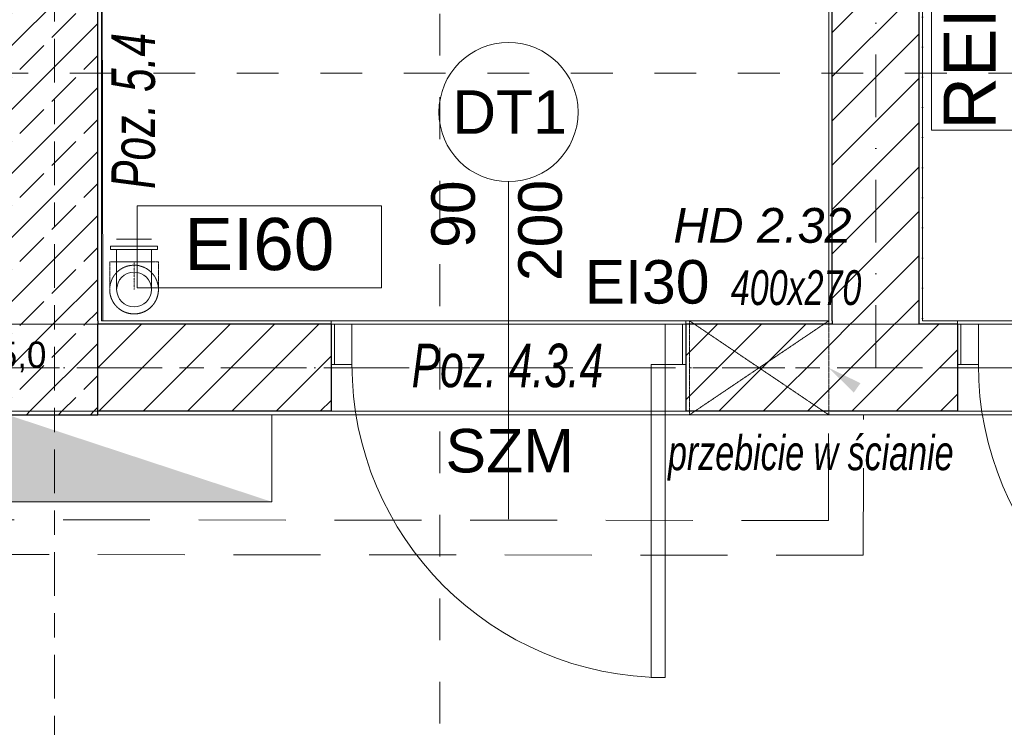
# Model space of a CAD drawing. Header units: millimetres. Extents: x -52968 to 399385, y -141133 to 110561.
# Tile 138 of 146: x 77905 to 80735, y -108476 to -106442. Entities that reach past the tile are written whole.
import ezdxf

# ---------------------------------------------------------------- set-up
doc = ezdxf.new("R2010")
doc.units = ezdxf.units.MM
for name, pattern in [('SIM-Wegliniec-21.07.2025-Parter$0$DASHDOT', [1, 0.5, -0.25, 0, -0.25]), ('SIM-Wegliniec-21.07.2025-Parter$0$DASHED', [0.75, 0.5, -0.25]), ('SIM-Wegliniec-21.07.2025-Parter$0$Kropki i Kreski', [360, 180, -90, 0, -90]), ('SIM-Wegliniec-21.07.2025-Parter$0$Przerywana', [240, 120, -120]), ('SIM-Wegliniec-21.07.2025-Parter$0$Przerywana długa', [390, 250, -140]), ('SIM-Wegliniec-21.07.2025-Parter$0$Przerywana podwójnie', [295, 125, -50, 70, -50])]:
    doc.linetypes.add(name, pattern=pattern)
doc.layers.add('_xref', color=250, linetype='Continuous')
for name, color, linetype, lineweight in [('SIM-Wegliniec-21.07.2025-Parter$0$A-Przekroje-PB_Nr_pióra__5', 250, 'Continuous', 0), ('SIM-Wegliniec-21.07.2025-Parter$0$A-Przekroje_Nr_pióra__5', 250, 'Continuous', 0), ('SIM-Wegliniec-21.07.2025-Parter$0$Nowe_--EL_przebicia_Nr_pióra__1', 250, 'Continuous', 0), ('SIM-Wegliniec-21.07.2025-Parter$0$Nowe_--EL_przebicia_Nr_pióra__60', 250, 'Continuous', 0), ('SIM-Wegliniec-21.07.2025-Parter$0$Nowe_--EL_tablice_Nr_pióra__60', 250, 'Continuous', 0), ('SIM-Wegliniec-21.07.2025-Parter$0$Nowe_A-Belki-Wieniec_Nr_pióra__69', 250, 'Continuous', 0), ('SIM-Wegliniec-21.07.2025-Parter$0$Nowe_A-Belki-Wieniec_Nr_pióra__90', 250, 'Continuous', 0), ('SIM-Wegliniec-21.07.2025-Parter$0$Nowe_A-Konstrukcja Opis_Nr_pióra__58', 250, 'Continuous', 0), ('SIM-Wegliniec-21.07.2025-Parter$0$Nowe_A-Obudowa Kabli_Nr_pióra__11', 250, 'Continuous', 0), ('SIM-Wegliniec-21.07.2025-Parter$0$Nowe_A-Osi_Nr_pióra__20', 250, 'Continuous', 0), ('SIM-Wegliniec-21.07.2025-Parter$0$Nowe_A-Posadzki_Nr_pióra__89', 250, 'Continuous', 0), ('SIM-Wegliniec-21.07.2025-Parter$0$Nowe_A-PPOŻ_Nr_pióra__20', 250, 'Continuous', 0), ('SIM-Wegliniec-21.07.2025-Parter$0$Nowe_A-Przebicia_Nr_pióra__1', 250, 'Continuous', 0), ('SIM-Wegliniec-21.07.2025-Parter$0$Nowe_A-Strefy-Parter_Nr_pióra__94', 250, 'Continuous', 0), ('SIM-Wegliniec-21.07.2025-Parter$0$Nowe_A-Ściany-Konstrukcyjne', 250, 'Continuous', 0), ('SIM-Wegliniec-21.07.2025-Parter$0$Nowe_A-Ściany-Konstrukcyjne_Nr_pióra__27', 250, 'Continuous', 0), ('SIM-Wegliniec-21.07.2025-Parter$0$Nowe_A-Ściany-Konstrukcyjne_Nr_pióra__47', 250, 'Continuous', 0), ('SIM-Wegliniec-21.07.2025-Parter$0$Nowe_A-Ściany-Wewnętrzne', 250, 'Continuous', 0), ('SIM-Wegliniec-21.07.2025-Parter$0$Nowe_A-Ściany-Wewnętrzne_Nr_pióra__27', 250, 'Continuous', 0), ('SIM-Wegliniec-21.07.2025-Parter$0$Nowe_A-Ściany-Wewnętrzne_Nr_pióra__47', 250, 'Continuous', 0), ('SIM-Wegliniec-21.07.2025-Parter$0$Nowe_Drzwi Archicad_Nr_pióra__23', 250, 'Continuous', 0), ('SIM-Wegliniec-21.07.2025-Parter$0$Nowe_Drzwi Archicad_Nr_pióra__27', 250, 'Continuous', 0), ('SIM-Wegliniec-21.07.2025-Parter$0$Nowe_Drzwi Archicad_Nr_pióra__3', 250, 'Continuous', 0), ('SIM-Wegliniec-21.07.2025-Parter$0$Nowe_Drzwi Archicad_Nr_pióra__47', 250, 'Continuous', 0), ('SIM-Wegliniec-21.07.2025-Parter$0$Nowe_FLUID-Wt-INS_Nr_pióra__170', 250, 'Continuous', 0), ('SIM-Wegliniec-21.07.2025-Parter$0$Nowe_FLUID-Wt-SYM_Nr_pióra__170', 250, 'Continuous', 0), ('SIM-Wegliniec-21.07.2025-Parter$0$Nowe_FLUID-Wt_Nr_pióra__170', 250, 'Continuous', 0), ('SIM-Wegliniec-21.07.2025-Parter$0$Nowe_Metryczki pomieszczeń Archicada_Nr_pióra__6', 250, 'Continuous', 0), ('SIM-Wegliniec-21.07.2025-Parter$0$Nowe_Znaczniki drzwi Archicada_Nr_pióra__2', 250, 'Continuous', 0), ('SIM-Wegliniec-21.07.2025-Parter$0$Nowe_Znaczniki drzwi Archicada_Nr_pióra__45', 250, 'Continuous', 0), ('SIM-Wegliniec-21.07.2025-Parter$0$Nowe_Znaczniki drzwi Archicada_Nr_pióra__7', 250, 'Continuous', 0)]:
    doc.layers.add(name, color=color, linetype=linetype, lineweight=lineweight)
doc.styles.add('SIM-Wegliniec-21.07.2025-Parter$0$MtXpl_Arial', font='txt', dxfattribs={"height": 0.2})
doc.styles.add('SIM-Wegliniec-21.07.2025-Parter$0$STYL_AUTOMATYCZNY_1', font='arial.ttf')
doc.styles.add('SIM-Wegliniec-21.07.2025-Parter$0$STYL_AUTOMATYCZNY_2', font='arial.ttf')
doc.styles.add('SIM-Wegliniec-21.07.2025-Parter$0$STYL_AUTOMATYCZNY_3', font='arial.ttf')
doc.styles.add('SIM-Wegliniec-21.07.2025-Parter$0$STYL_AUTOMATYCZNY_6', font='arial.ttf', dxfattribs={"width": 0.7})
pattern_1 = [(0, (0, 0), (0, 86.60254), [0, -50]), (0, (25, 43.3), (0, 86.60254), [0, -50])]
pattern_2 = [(45, (0, 0), (-63.63961, 63.63961), [])]
pattern_3 = [(45, (0, 0), (-91.92388, 91.92388), []), (45, (-45.96, 45.96), (-91.92388, 91.92388), [97.5, -32.5])]

# ---------------------------------------------------------------- blocks, each defined once
blk = doc.blocks.new('SIM-Wegliniec-21.07.2025-Parter')
at = {"layer": 'SIM-Wegliniec-21.07.2025-Parter$0$Nowe_--EL_przebicia_Nr_pióra__1', "linetype": 'Continuous', "lineweight": 13}
blk.add_hatch(color=256, dxfattribs=at).paths.add_polyline_path([(80302.1, -107513.9), (80230.1, -107442.6), (80321.4, -107486.7)])
at = {"layer": 'SIM-Wegliniec-21.07.2025-Parter$0$Nowe_--EL_tablice_Nr_pióra__60', "linetype": 'Continuous', "lineweight": 13}
blk.add_hatch(color=256, dxfattribs=at).paths.add_polyline_path([(78170.1, -107827.6), (78629.6, -107827.6), (77870.1, -107577.6), (77870.1, -107827.6), (77780.6, -107827.6)])
at = {"layer": 'SIM-Wegliniec-21.07.2025-Parter$0$Nowe_A-Ściany-Konstrukcyjne', "linetype": 'Continuous', "lineweight": 0}
h = blk.add_hatch(dxfattribs=at)
h.set_pattern_fill('Beton_zbrojony', color=256, style=0, pattern_type=2)
h.set_pattern_definition(pattern_3)
h.paths.add_polyline_path([(78130.1, -107317.6), (78130.1, -105307.6), (77880.1, -105307.6), (77880.1, -107317.6)])
at = {"layer": 'SIM-Wegliniec-21.07.2025-Parter$0$Nowe_A-Ściany-Konstrukcyjne', "linetype": 'Continuous', "lineweight": 0, "true_color": 0x000000}
h = blk.add_hatch(dxfattribs=at)
h.set_pattern_fill('Tynk', color=18, style=0, pattern_type=2)
h.set_pattern_definition(pattern_1)
h.paths.add_polyline_path([(78140.1, -107307.6), (78140.1, -105307.6), (78130.1, -105307.6), (78130.1, -107307.6)])
at = {"layer": 'SIM-Wegliniec-21.07.2025-Parter$0$Nowe_A-Ściany-Konstrukcyjne', "linetype": 'Continuous', "lineweight": 0}
h = blk.add_hatch(dxfattribs=at)
h.set_pattern_fill('Beton_zbrojony', color=256, style=0, pattern_type=2)
h.set_pattern_definition(pattern_3)
h.paths.add_polyline_path([(78130.1, -107317.6), (77880.1, -107567.6), (78130.1, -107567.6)])
h = blk.add_hatch(dxfattribs=at)
h.set_pattern_fill('Beton_zbrojony', color=256, style=0, pattern_type=2)
h.set_pattern_definition(pattern_3)
h.paths.add_polyline_path([(78130.1, -107317.6), (77880.1, -107317.6), (77880.1, -107567.6)])
h = blk.add_hatch(dxfattribs=at)
h.set_pattern_fill('Beton_zbrojony', color=256, style=0, pattern_type=2)
h.set_pattern_definition(pattern_3)
h.paths.add_polyline_path([(77880.1, -107577.6), (78130.1, -107577.6), (78130.1, -107567.6), (77880.1, -107567.6)])
at = {"layer": 'SIM-Wegliniec-21.07.2025-Parter$0$Nowe_A-Ściany-Wewnętrzne', "linetype": 'Continuous', "lineweight": 0}
h = blk.add_hatch(dxfattribs=at)
h.set_pattern_fill('Tynk', color=256, style=0, pattern_type=2)
h.set_pattern_definition(pattern_1)
h.paths.add_polyline_path([(80490.1, -105037.6), (80490.1, -107307.6), (80500.1, -107307.6), (80500.1, -105037.6)])
at = {"layer": 'SIM-Wegliniec-21.07.2025-Parter$0$Nowe_A-Ściany-Wewnętrzne', "linetype": 'Continuous', "lineweight": 0, "true_color": 0x000000}
h = blk.add_hatch(dxfattribs=at)
h.set_pattern_fill('Tynk', color=18, style=0, pattern_type=2)
h.set_pattern_definition(pattern_1)
h.paths.add_polyline_path([(80230.1, -105307.6), (80230.1, -107307.6), (80240.1, -107307.6), (80240.1, -105307.6)])
at = {"layer": 'SIM-Wegliniec-21.07.2025-Parter$0$Nowe_A-Ściany-Wewnętrzne', "linetype": 'Continuous', "lineweight": 0}
h = blk.add_hatch(dxfattribs=at)
h.set_pattern_fill('Bloczki_ceramiczne', color=256, style=0, pattern_type=2)
h.set_pattern_definition(pattern_2)
h.paths.add_polyline_path([(80240.1, -105297.6), (80240.1, -107307.6), (80490.1, -107307.6), (80490.1, -105297.6)])
at = {"layer": 'SIM-Wegliniec-21.07.2025-Parter$0$Nowe_A-Ściany-Wewnętrzne', "linetype": 'Continuous', "lineweight": 0, "true_color": 0x000000}
h = blk.add_hatch(dxfattribs=at)
h.set_pattern_fill('Tynk', color=18, style=0, pattern_type=2)
h.set_pattern_definition(pattern_1)
h.paths.add_polyline_path([(78140.1, -107307.6), (78130.1, -107307.6), (78130.1, -107317.6)])
h = blk.add_hatch(dxfattribs=at)
h.set_pattern_fill('Tynk', color=18, style=0, pattern_type=2)
h.set_pattern_definition(pattern_1)
h.paths.add_polyline_path([(78140.1, -107307.6), (78130.1, -107317.6), (78140.1, -107317.6)])
at = {"layer": 'SIM-Wegliniec-21.07.2025-Parter$0$Nowe_A-Ściany-Wewnętrzne', "linetype": 'Continuous', "lineweight": 0}
h = blk.add_hatch(dxfattribs=at)
h.set_pattern_fill('Bloczki_ceramiczne', color=256, style=0, pattern_type=2)
h.set_pattern_definition(pattern_2)
h.paths.add_polyline_path([(78130.1, -107567.6), (78800, -107567.6), (78800, -107317.6), (78130.1, -107317.6)])
at = {"layer": 'SIM-Wegliniec-21.07.2025-Parter$0$Nowe_A-Ściany-Wewnętrzne', "linetype": 'Continuous', "lineweight": 0, "true_color": 0x000000}
h = blk.add_hatch(dxfattribs=at)
h.set_pattern_fill('Tynk', color=18, style=0, pattern_type=2)
h.set_pattern_definition(pattern_1)
h.paths.add_polyline_path([(78140.1, -107307.6), (78140.1, -107317.6), (78800, -107317.6), (78800, -107307.6)])
h = blk.add_hatch(dxfattribs=at)
h.set_pattern_fill('Tynk', color=18, style=0, pattern_type=2)
h.set_pattern_definition(pattern_1)
h.paths.add_polyline_path([(79820, -107317.6), (80230.1, -107317.6), (80230.1, -107307.6), (79820, -107307.6)])
at = {"layer": 'SIM-Wegliniec-21.07.2025-Parter$0$Nowe_A-Ściany-Wewnętrzne', "linetype": 'Continuous', "lineweight": 0}
h = blk.add_hatch(dxfattribs=at)
h.set_pattern_fill('Bloczki_ceramiczne', color=256, style=0, pattern_type=2)
h.set_pattern_definition(pattern_2)
h.paths.add_polyline_path([(79820, -107567.6), (80240.1, -107567.6), (80240.1, -107317.6), (79820, -107317.6)])
at = {"layer": 'SIM-Wegliniec-21.07.2025-Parter$0$Nowe_A-Ściany-Wewnętrzne', "linetype": 'Continuous', "lineweight": 0, "true_color": 0x000000}
h = blk.add_hatch(dxfattribs=at)
h.set_pattern_fill('Tynk', color=18, style=0, pattern_type=2)
h.set_pattern_definition(pattern_1)
h.paths.add_polyline_path([(80230.1, -107317.6), (80240.1, -107317.6), (80240.1, -107307.6), (80230.1, -107307.6)])
at = {"layer": 'SIM-Wegliniec-21.07.2025-Parter$0$Nowe_A-Ściany-Wewnętrzne', "linetype": 'Continuous', "lineweight": 0}
h = blk.add_hatch(dxfattribs=at)
h.set_pattern_fill('Bloczki_ceramiczne', color=256, style=0, pattern_type=2)
h.set_pattern_definition(pattern_2)
h.paths.add_polyline_path([(80240.1, -107317.6), (80490.1, -107317.6), (80490.1, -107307.6), (80240.1, -107307.6)])
h = blk.add_hatch(dxfattribs=at)
h.set_pattern_fill('Bloczki_ceramiczne', color=256, style=0, pattern_type=2)
h.set_pattern_definition(pattern_2)
h.paths.add_polyline_path([(80240.1, -107567.6), (80490.1, -107567.6), (80490.1, -107317.6), (80240.1, -107317.6)])
at = {"layer": 'SIM-Wegliniec-21.07.2025-Parter$0$Nowe_A-Ściany-Wewnętrzne', "linetype": 'Continuous', "lineweight": 0, "true_color": 0x000000}
h = blk.add_hatch(dxfattribs=at)
h.set_pattern_fill('Tynk', color=18, style=0, pattern_type=2)
h.set_pattern_definition(pattern_1)
h.paths.add_polyline_path([(80490.1, -107317.6), (80500.1, -107317.6), (80500.1, -107307.6), (80490.1, -107307.6)])
at = {"layer": 'SIM-Wegliniec-21.07.2025-Parter$0$Nowe_A-Ściany-Wewnętrzne', "linetype": 'Continuous', "lineweight": 0}
h = blk.add_hatch(dxfattribs=at)
h.set_pattern_fill('Bloczki_ceramiczne', color=256, style=0, pattern_type=2)
h.set_pattern_definition(pattern_2)
h.paths.add_polyline_path([(80490.1, -107317.6), (80490.1, -107567.6), (80600.1, -107567.6), (80600.1, -107317.6)])
at = {"layer": 'SIM-Wegliniec-21.07.2025-Parter$0$Nowe_A-Ściany-Wewnętrzne', "linetype": 'Continuous', "lineweight": 0, "true_color": 0x000000}
h = blk.add_hatch(dxfattribs=at)
h.set_pattern_fill('Tynk', color=18, style=0, pattern_type=2)
h.set_pattern_definition(pattern_1)
h.paths.add_polyline_path([(80500.1, -107307.6), (80500.1, -107317.6), (80600.1, -107317.6), (80600.1, -107307.6)])
h = blk.add_hatch(dxfattribs=at)
h.set_pattern_fill('Tynk', color=18, style=0, pattern_type=2)
h.set_pattern_definition(pattern_1)
h.paths.add_polyline_path([(78130.1, -107567.6), (78130.1, -107577.6), (78800, -107577.6), (78800, -107567.6)])
h = blk.add_hatch(dxfattribs=at)
h.set_pattern_fill('Tynk', color=18, style=0, pattern_type=2)
h.set_pattern_definition(pattern_1)
h.paths.add_polyline_path([(79820, -107577.6), (80600.1, -107577.6), (80600.1, -107567.6), (79820, -107567.6)])
at = {"layer": 'SIM-Wegliniec-21.07.2025-Parter$0$A-Przekroje-PB_Nr_pióra__5', "linetype": 'SIM-Wegliniec-21.07.2025-Parter$0$Przerywana', "lineweight": 13}
blk.add_line((62449.3, -106596.2), (93776.2, -106596.2), dxfattribs=at)
at = {"layer": 'SIM-Wegliniec-21.07.2025-Parter$0$A-Przekroje_Nr_pióra__5', "linetype": 'SIM-Wegliniec-21.07.2025-Parter$0$Przerywana', "lineweight": 13}
blk.add_line((79112.8, -97065.2), (79112.8, -119875.2), dxfattribs=at)
at = {"layer": 'SIM-Wegliniec-21.07.2025-Parter$0$Nowe_--EL_przebicia_Nr_pióra__60', "linetype": 'SIM-Wegliniec-21.07.2025-Parter$0$DASHED', "lineweight": 13}
for points in [[(79830.1, -107307.6), (80230.1, -107577.6)], [(79830.1, -107577.6), (80230.1, -107307.6)]]:
    blk.add_lwpolyline(points, dxfattribs=at)
blk.add_lwpolyline([(80230.1, -107307.6), (79830.1, -107307.6), (79830.1, -107577.6), (80230.1, -107577.6)], close=True, dxfattribs=at)
at = {"layer": 'SIM-Wegliniec-21.07.2025-Parter$0$Nowe_--EL_tablice_Nr_pióra__60', "linetype": 'Continuous', "lineweight": 13}
blk.add_lwpolyline([(77870.1, -107577.6), (78629.6, -107577.6), (78629.6, -107827.6), (77870.1, -107827.6)], close=True, dxfattribs=at)
at = {"layer": 'SIM-Wegliniec-21.07.2025-Parter$0$Nowe_A-Belki-Wieniec_Nr_pióra__69', "linetype": 'SIM-Wegliniec-21.07.2025-Parter$0$Kropki i Kreski', "lineweight": 13}
for p, q in [((80365.1, -107442.6), (80365.1, -99042.6)), ((85505.1, -107442.6), (70505.1, -107442.6))]:
    blk.add_line(p, q, dxfattribs=at)
at = {"layer": 'SIM-Wegliniec-21.07.2025-Parter$0$Nowe_A-Belki-Wieniec_Nr_pióra__90', "linetype": 'SIM-Wegliniec-21.07.2025-Parter$0$Przerywana długa', "lineweight": 13}
for p, q in [((80240.1, -107317.6), (80240.1, -99167.6)), ((80490.1, -107317.6), (80490.1, -99167.6)), ((80240.1, -107317.6), (72130.1, -107317.6)), ((83880.1, -107317.6), (80490.1, -107317.6)), ((85380.1, -107567.6), (70630.1, -107567.6))]:
    blk.add_line(p, q, dxfattribs=at)
at = {"layer": 'SIM-Wegliniec-21.07.2025-Parter$0$Nowe_A-Obudowa Kabli_Nr_pióra__11', "linetype": 'SIM-Wegliniec-21.07.2025-Parter$0$Przerywana długa', "lineweight": 13}
for p, q in [((80229.7, -107881.3), (80229.9, -107577.6)), ((80329.6, -107981.3), (80329.9, -107577.6)), ((80229.7, -107881.3), (76150, -107877.9)), ((80329.6, -107981.3), (76050, -107977.8))]:
    blk.add_line(p, q, dxfattribs=at)
at = {"layer": 'SIM-Wegliniec-21.07.2025-Parter$0$Nowe_A-Osi_Nr_pióra__20', "linetype": 'SIM-Wegliniec-21.07.2025-Parter$0$Przerywana podwójnie', "lineweight": 13}
for p, q in [((78005.1, -95582.5), (78005.1, -117792.3)), ((63144.7, -107442.6), (90961.9, -107442.6))]:
    blk.add_line(p, q, dxfattribs=at)
at = {"layer": 'SIM-Wegliniec-21.07.2025-Parter$0$Nowe_A-Posadzki_Nr_pióra__89', "linetype": 'Continuous', "lineweight": 13, "flags": 128}
for points in [[(72130.1, -107317.6), (83880.1, -107317.6), (83880.1, -99177.6), (72130.1, -99177.6)], [(70630.1, -109417.6), (85380.1, -109417.6), (85380.1, -107567.6), (70630.1, -107567.6)]]:
    blk.add_lwpolyline(points, close=True, dxfattribs=at)
at = {"layer": 'SIM-Wegliniec-21.07.2025-Parter$0$Nowe_A-PPOŻ_Nr_pióra__20', "linetype": 'Continuous', "lineweight": 13, "flags": 128}
for points in [[(80525.6, -106759.6), (80525.6, -106058.3), (80761.3, -106058.3), (80761.3, -106759.6)], [(78243.3, -106977.4), (78944.5, -106977.4), (78944.5, -107213.1), (78243.3, -107213.1)]]:
    blk.add_lwpolyline(points, close=True, dxfattribs=at)
at = {"layer": 'SIM-Wegliniec-21.07.2025-Parter$0$Nowe_A-Strefy-Parter_Nr_pióra__94', "linetype": 'Continuous', "lineweight": 13, "flags": 128}
for points in [[(80500.1, -103717.6), (80500.1, -107307.6), (81710.2, -107307.6), (81710.2, -103717.6)], [(78140.1, -105307.6), (78144, -107307.6), (80230.1, -107307.6), (80230.1, -105307.6)], [(70640.1, -107577.6), (70640.1, -109407.6), (85370.1, -109407.6), (85370.1, -107577.6)]]:
    blk.add_lwpolyline(points, close=True, dxfattribs=at)
at = {"layer": 'SIM-Wegliniec-21.07.2025-Parter$0$Nowe_A-Ściany-Konstrukcyjne_Nr_pióra__27', "linetype": 'Continuous', "lineweight": 25}
for q in [(78130.1, -105307.6), (78130.1, -107317.6), (78130.1, -107317.6)]:
    blk.add_line((78130.1, -107307.6), q, dxfattribs=at)
blk.add_point((78130.1, -107317.6), dxfattribs=at)
at = {"layer": 'SIM-Wegliniec-21.07.2025-Parter$0$Nowe_A-Ściany-Konstrukcyjne_Nr_pióra__47', "linetype": 'Continuous', "lineweight": 15, "flags": 128}
blk.add_lwpolyline([(78140.1, -107307.6), (78140.1, -105307.6)], dxfattribs=at)
at = {"layer": 'SIM-Wegliniec-21.07.2025-Parter$0$Nowe_A-Ściany-Wewnętrzne_Nr_pióra__27', "linetype": 'Continuous', "lineweight": 25}
for p, q in [((80240.1, -107307.6), (80240.1, -105307.6)), ((80490.1, -107307.6), (80490.1, -105297.6)), ((78800, -107317.6), (78130.1, -107317.6)), ((78130.1, -107567.6), (78130.1, -107317.6)), ((78130.1, -107567.6), (78130.1, -107317.6)), ((78800, -107317.6), (78800, -107432.6)), ((80240.1, -107317.6), (79820, -107317.6)), ((79820, -107317.6), (79820, -107432.6)), ((80240.1, -107307.6), (80240.1, -107317.6)), ((80240.1, -107307.6), (80240.1, -107317.6)), ((80490.1, -107317.6), (80490.1, -107307.6)), ((80490.1, -107317.6), (80490.1, -107307.6)), ((80600.1, -107317.6), (80490.1, -107317.6)), ((80600.1, -107317.6), (80600.1, -107432.6)), ((78800, -107432.6), (78800, -107567.6)), ((79820, -107432.6), (79820, -107567.6)), ((80600.1, -107432.6), (80600.1, -107567.6)), ((78800, -107567.6), (78130.1, -107567.6)), ((78130.1, -107577.6), (78130.1, -107567.6)), ((78130.1, -107577.6), (78130.1, -107567.6)), ((80600.1, -107567.6), (79820, -107567.6))]:
    blk.add_line(p, q, dxfattribs=at)
at = {"layer": 'SIM-Wegliniec-21.07.2025-Parter$0$Nowe_A-Ściany-Wewnętrzne_Nr_pióra__27', "linetype": 'Continuous', "lineweight": 25, "flags": 128}
blk.add_lwpolyline([(77880.1, -107577.6), (78130.1, -107577.6)], dxfattribs=at)
at = {"layer": 'SIM-Wegliniec-21.07.2025-Parter$0$Nowe_A-Ściany-Wewnętrzne_Nr_pióra__47', "linetype": 'Continuous', "lineweight": 15}
for p, q in [((78800, -107307.6), (78800, -107317.6)), ((79820, -107307.6), (79820, -107317.6)), ((80600.1, -107307.6), (80600.1, -107317.6))]:
    blk.add_line(p, q, dxfattribs=at)
at = {"layer": 'SIM-Wegliniec-21.07.2025-Parter$0$Nowe_A-Ściany-Wewnętrzne_Nr_pióra__47', "linetype": 'Continuous', "lineweight": 15, "flags": 128}
for points in [[(80500.1, -107307.6), (80500.1, -105037.6)], [(80230.1, -105307.6), (80230.1, -107307.6)], [(78800, -107307.6), (78140.1, -107307.6)], [(80230.1, -107307.6), (79820, -107307.6)], [(80600.1, -107307.6), (80500.1, -107307.6)], [(78130.1, -107577.6), (78800, -107577.6)], [(79820, -107577.6), (80600.1, -107577.6)]]:
    blk.add_lwpolyline(points, dxfattribs=at)
at = {"layer": 'SIM-Wegliniec-21.07.2025-Parter$0$Nowe_Drzwi Archicad_Nr_pióra__23', "linetype": 'Continuous', "lineweight": 15}
for p, q in [((78810, -107317.6), (78800, -107317.6)), ((78800, -107432.6), (78800, -107317.6)), ((78810, -107432.6), (78810, -107317.6)), ((78810, -107317.6), (78860, -107317.6)), ((78860, -107317.6), (78860, -107432.6)), ((79760, -107432.6), (79760, -107317.6)), ((79760, -107317.6), (79810, -107317.6)), ((79810, -107317.6), (79820, -107317.6)), ((79810, -107317.6), (79810, -107432.6)), ((79820, -107432.6), (79820, -107317.6)), ((80610.1, -107317.6), (80600.1, -107317.6)), ((80600.1, -107432.6), (80600.1, -107317.6)), ((80610.1, -107432.6), (80610.1, -107317.6)), ((80610.1, -107317.6), (80660.1, -107317.6)), ((80660.1, -107317.6), (80660.1, -107432.6)), ((78810, -107432.6), (78800, -107432.6)), ((78860, -107432.6), (78810, -107432.6)), ((79810, -107432.6), (79760, -107432.6)), ((79810, -107432.6), (79820, -107432.6)), ((80610.1, -107432.6), (80600.1, -107432.6)), ((80660.1, -107432.6), (80610.1, -107432.6))]:
    blk.add_line(p, q, dxfattribs=at)
at = {"layer": 'SIM-Wegliniec-21.07.2025-Parter$0$Nowe_Drzwi Archicad_Nr_pióra__27', "linetype": 'Continuous', "lineweight": 25}
for p, q in [((78800, -107317.6), (78800, -107432.6)), ((78800, -107317.6), (78800, -107432.6)), ((79820, -107317.6), (79820, -107432.6)), ((79820, -107317.6), (79820, -107432.6)), ((80600.1, -107317.6), (80600.1, -107432.6)), ((80600.1, -107317.6), (80600.1, -107432.6)), ((78800, -107432.6), (78800, -107567.6)), ((79820, -107432.6), (79820, -107567.6)), ((80600.1, -107432.6), (80600.1, -107567.6))]:
    blk.add_line(p, q, dxfattribs=at)
at = {"layer": 'SIM-Wegliniec-21.07.2025-Parter$0$Nowe_Drzwi Archicad_Nr_pióra__3', "linetype": 'Continuous', "lineweight": 13}
for p, q in [((79760, -107432.6), (79720, -107432.6)), ((79720, -107432.6), (79720, -108332.6)), ((79760, -108332.6), (79760, -107432.6)), ((79720, -108332.6), (79760, -108332.6))]:
    blk.add_line(p, q, dxfattribs=at)
for centre in [(79760, -107432.6), (81560.1, -107432.6)]:
    blk.add_arc(centre, 900, 180, 270, dxfattribs=at)
at = {"layer": 'SIM-Wegliniec-21.07.2025-Parter$0$Nowe_Drzwi Archicad_Nr_pióra__47', "linetype": 'Continuous', "lineweight": 15}
for p, q in [((78800, -107307.6), (78800, -107317.6)), ((79820, -107307.6), (79820, -107317.6)), ((80600.1, -107307.6), (80600.1, -107317.6))]:
    blk.add_line(p, q, dxfattribs=at)
at = {"layer": 'SIM-Wegliniec-21.07.2025-Parter$0$Nowe_FLUID-Wt-INS_Nr_pióra__170', "linetype": 'SIM-Wegliniec-21.07.2025-Parter$0$DASHED', "lineweight": 5}
for p, q in [((78183.9, -107137.7), (78163.9, -107137.7)), ((78163.9, -107137.7), (78163.9, -107213)), ((78303.8, -107137.7), (78283.9, -107137.7)), ((78303.9, -107213), (78303.9, -107137.7))]:
    blk.add_line(p, q, dxfattribs=at)
blk.add_circle((78233.9, -107217.7), 70, dxfattribs=at)
blk.add_arc((78233.9, -107217.7), 70, 180, 0, dxfattribs=at)
at = {"layer": 'SIM-Wegliniec-21.07.2025-Parter$0$Nowe_FLUID-Wt-SYM_Nr_pióra__170', "linetype": 'SIM-Wegliniec-21.07.2025-Parter$0$DASHDOT', "lineweight": 5}
blk.add_line((78233.9, -107137.7), (78233.9, -107217.7), dxfattribs=at)
at = {"layer": 'SIM-Wegliniec-21.07.2025-Parter$0$Nowe_FLUID-Wt_Nr_pióra__170', "linetype": 'Continuous', "lineweight": 5}
for p, q in [((78166.4, -107092.7), (78188.7, -107092.7)), ((78166.4, -107092.7), (78166.4, -107102.7)), ((78183.9, -107072.7), (78283.9, -107072.7)), ((78188.7, -107092.7), (78279, -107092.7)), ((78279, -107092.7), (78301.4, -107092.7)), ((78301.4, -107102.7), (78301.4, -107092.7)), ((78166.4, -107102.7), (78188.7, -107102.7)), ((78183.9, -107102.7), (78183.9, -107137.7)), ((78279, -107102.7), (78188.7, -107102.7)), ((78279, -107102.7), (78301.4, -107102.7)), ((78283.9, -107137.7), (78283.9, -107102.7)), ((78183.9, -107137.7), (78283.9, -107137.7)), ((78183.9, -107137.7), (78183.9, -107137.7)), ((78187.9, -107137.7), (78183.9, -107137.7)), ((78183.9, -107137.7), (78183.9, -107217.2)), ((78192.1, -107137.7), (78187.9, -107137.7)), ((78212.2, -107137.7), (78192.1, -107137.7)), ((78216.3, -107137.7), (78212.2, -107137.7)), ((78251.4, -107137.7), (78216.3, -107137.7)), ((78255.6, -107137.7), (78251.4, -107137.7)), ((78283.4, -107137.7), (78255.6, -107137.7)), ((78283.8, -107137.7), (78283.4, -107137.7)), ((78283.8, -107137.7), (78283.9, -107137.7)), ((78283.9, -107217.2), (78283.9, -107137.7))]:
    blk.add_line(p, q, dxfattribs=at)
blk.add_circle((78233.9, -107217.7), 50, dxfattribs=at)
blk.add_arc((78233.9, -107217.7), 50, 180, 0, dxfattribs=at)
at = {"layer": 'SIM-Wegliniec-21.07.2025-Parter$0$Nowe_Znaczniki drzwi Archicada_Nr_pióra__2', "linetype": 'Continuous', "lineweight": 13, "flags": 128}
blk.add_lwpolyline([(79510, -106707.6, 1), (79110, -106707.6, 1)], format="xyb", close=True, dxfattribs=at)
at = {"layer": 'SIM-Wegliniec-21.07.2025-Parter$0$Nowe_Znaczniki drzwi Archicada_Nr_pióra__45', "linetype": 'Continuous', "lineweight": 15}
blk.add_line((79310, -106907.6), (79310, -107877.6), dxfattribs=at)
at = {"layer": 'SIM-Wegliniec-21.07.2025-Parter$0$Nowe_--EL_przebicia_Nr_pióra__60', "linetype": 'Continuous', "lineweight": 13, "char_height": 100}
for s, insert, attachment_point, style in [('\\A1;{\\pql;\\fArial|b0|i1|c238|p0;\\W1.000000;HD 2.32}', (79783.5, -107084.7), 7, 'SIM-Wegliniec-21.07.2025-Parter$0$STYL_AUTOMATYCZNY_3'), ('\\A1;{\\pql;\\fArial|b0|i1|c238|p0;\\W0.700000;400x270}', (79948.9, -107263.6), 7, 'SIM-Wegliniec-21.07.2025-Parter$0$STYL_AUTOMATYCZNY_6'), ('\\A1;{\\pql;\\fArial|b0|i1|c238|p0;\\W0.700000;przebicie w ścianie}', (79768.3, -107636.7), 1, 'SIM-Wegliniec-21.07.2025-Parter$0$STYL_AUTOMATYCZNY_6')]:
    blk.add_mtext(s, dxfattribs=dict(at, insert=insert, attachment_point=attachment_point, style=style))
at = {"layer": 'SIM-Wegliniec-21.07.2025-Parter$0$Nowe_A-Konstrukcja Opis_Nr_pióra__58', "linetype": 'Continuous', "lineweight": 13, "insert": (78295.7, -106928.5), "char_height": 125, "attachment_point": 7, "rotation": 90, "style": 'SIM-Wegliniec-21.07.2025-Parter$0$STYL_AUTOMATYCZNY_6'}
blk.add_mtext('\\A1;{\\pql;\\fArial|b0|i1|c238|p0;\\W0.700000;Poz. 5.4}', dxfattribs=at)
at = {"layer": 'SIM-Wegliniec-21.07.2025-Parter$0$Nowe_A-Konstrukcja Opis_Nr_pióra__58', "linetype": 'Continuous', "lineweight": 13, "insert": (79031.7, -107500), "char_height": 125, "attachment_point": 7, "style": 'SIM-Wegliniec-21.07.2025-Parter$0$STYL_AUTOMATYCZNY_6'}
blk.add_mtext('\\A1;{\\pql;\\fArial|b0|i1|c238|p0;\\W0.700000;Poz. 4.3.4}', dxfattribs=at)
at = {"layer": 'SIM-Wegliniec-21.07.2025-Parter$0$Nowe_A-PPOŻ_Nr_pióra__20', "linetype": 'Continuous', "lineweight": 13, "insert": (80636.1, -106408.9), "char_height": 150, "attachment_point": 5, "rotation": 90, "style": 'SIM-Wegliniec-21.07.2025-Parter$0$STYL_AUTOMATYCZNY_1'}
blk.add_mtext('\\A1;{\\pqc;\\fArial|b0|i0|c238|p0;\\W1.000000;R\\fArial|b0|i0|c238|p0;\\W1.000000;EI120}', dxfattribs=at)
at = {"layer": 'SIM-Wegliniec-21.07.2025-Parter$0$Nowe_A-PPOŻ_Nr_pióra__20', "linetype": 'Continuous', "lineweight": 13, "insert": (78593.9, -107087.9), "char_height": 150, "attachment_point": 5, "style": 'SIM-Wegliniec-21.07.2025-Parter$0$STYL_AUTOMATYCZNY_1'}
blk.add_mtext('\\A1;{\\pqc;\\fArial|b0|i0|c238|p0;\\W1.000000;EI\\fArial|b0|i0|c238|p0;\\W1.000000;6\\fArial|b0|i0|c238|p0;\\W1.000000;0}', dxfattribs=at)
at = {"layer": 'SIM-Wegliniec-21.07.2025-Parter$0$Nowe_A-Przebicia_Nr_pióra__1', "lineweight": 13, "style": 'SIM-Wegliniec-21.07.2025-Parter$0$MtXpl_Arial'}
blk.add_text(' /25,0', height=75, dxfattribs=at).set_placement((77731, -107442.1))
at = {"layer": 'SIM-Wegliniec-21.07.2025-Parter$0$Nowe_Metryczki pomieszczeń Archicada_Nr_pióra__6', "lineweight": 13, "insert": (78776.2, -105932.2), "char_height": 100, "attachment_point": 1, "style": 'SIM-Wegliniec-21.07.2025-Parter$0$STYL_AUTOMATYCZNY_2'}
blk.add_mtext('\\A1;{\\pql;\\pt0,2300;\\fArial|b0|i0|c238|p0;\\W1.000000;4,18\\fArial|b0|i0|c238|p0;\\W1.000000;\\A1{\\H.66x;\\S^  ;}\\fArial|b0|i0|c238|p0;\\W1.000000; m\\fArial|b0|i0|c238|p0;\\W1.000000;\\A1{\\H.66x;\\S2^  ;}}', dxfattribs=at)
at = {"layer": 'SIM-Wegliniec-21.07.2025-Parter$0$Nowe_Znaczniki drzwi Archicada_Nr_pióra__7', "lineweight": 13, "char_height": 125, "attachment_point": 7, "rotation": 90, "style": 'SIM-Wegliniec-21.07.2025-Parter$0$STYL_AUTOMATYCZNY_1'}
for s, insert in [('\\A1;{\\pql;\\pt0;\\fArial|b0|i0|c238|p0;\\W1.000000;90\\fArial|b0|i0|c238|p0;\\W1.000000;\\A1{\\H.66x;\\S^  ;}\\fArial|b0|i0|c238|p0;\\W1.000000;\\fArial|b0|i0|c238|p0;\\W1.000000;}', (79249.6, -107098.3)), ('\\A1;{\\pql;\\pt0;\\fArial|b0|i0|c238|p0;\\W1.000000;200\\fArial|b0|i0|c238|p0;\\W1.000000;\\A1{\\H.66x;\\S^  ;}\\fArial|b0|i0|c238|p0;\\W1.000000;\\fArial|b0|i0|c238|p0;\\W1.000000;}', (79499.6, -107193.6)), ('\\A1;{\\pql;\\pt0;\\fArial|b0|i0|c238|p0;\\W1.000000;90\\fArial|b0|i0|c238|p0;\\W1.000000;\\A1{\\H.66x;\\S^  ;}\\fArial|b0|i0|c238|p0;\\W1.000000;\\fArial|b0|i0|c238|p0;\\W1.000000;}', (81049.7, -107098.3))]:
    blk.add_mtext(s, dxfattribs=dict(at, insert=insert))
at = {"layer": 'SIM-Wegliniec-21.07.2025-Parter$0$Nowe_Znaczniki drzwi Archicada_Nr_pióra__7', "lineweight": 13, "char_height": 125, "attachment_point": 7, "style": 'SIM-Wegliniec-21.07.2025-Parter$0$STYL_AUTOMATYCZNY_1'}
for s, insert in [('\\A1;{\\pql;\\pt0;\\fArial|b0|i0|c238|p0;\\W1.000000;DT1\\fArial|b0|i0|c238|p0;\\W1.000000;\\fArial|b0|i0|c238|p0;\\W1.000000;\\fArial|b0|i0|c238|p0;\\W1.000000;}', (79148.1, -106770.1)), ('\\A1;{\\pql;\\pt0;\\fArial|b0|i0|c238|p0;\\W1.000000;EI30\\fArial|b0|i0|c238|p0;\\W1.000000;\\fArial|b0|i0|c238|p0;\\H0.666667x;\\W1.000000;\\fArial|b0|i0|c238|p0;\\H1.500000x;\\W1.000000;}', (79528.5, -107259.8)), ('\\A1;{\\pql;\\pt0;\\fArial|b0|i0|c238|p0;\\W1.000000;SZM\\fArial|b0|i0|c238|p0;\\W1.000000;\\A1{\\H.66x;\\S^  ;}\\fArial|b0|i0|c238|p0;\\W1.000000;\\fArial|b0|i0|c238|p0;\\W1.000000;}', (79129.1, -107779.7))]:
    blk.add_mtext(s, dxfattribs=dict(at, insert=insert))

msp = doc.modelspace()

# ---------------------------------------------------------------- block references
at = {"layer": '_xref'}
msp.add_blockref('SIM-Wegliniec-21.07.2025-Parter', (0, 0), dxfattribs=at)

doc.saveas('drawing.dxf')
